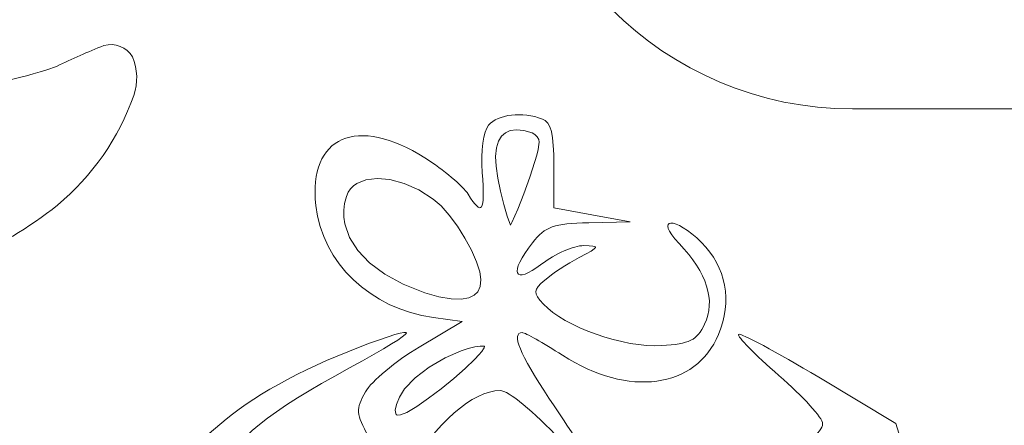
# Model space of a CAD drawing. Header units: millimetres. Extents: x -3260 to 608, y -1134 to 899.
# Tile 68 of 256: x -29.34 to -12, y -317.41 to -310.27. Entities that reach past the tile are written whole.
import ezdxf

# ---------------------------------------------------------------- set-up
doc = ezdxf.new("R2010")
doc.units = ezdxf.units.MM
doc.header["$MEASUREMENT"] = 0
doc.layers.add('Layer 1', color=7, linetype='Continuous')

msp = doc.modelspace()

# ---------------------------------------------------------------- linework, layer by layer
at = {"layer": 'Layer 1', "color": 1, "lineweight": 0}
msp.add_open_spline([(-36.6779, -357.3476), (-36.6779, -357.3476), (-26.6779, -357.3476), (-26.6779, -357.3476), (-26.6779, -357.3476), (-26.6779, -357.3476), (-26.6779, -361.3476), (-26.6779, -361.3476), (-26.6779, -361.3476), (-26.6779, -361.3476), (-16.6779, -361.3476), (-16.6779, -361.3476), (-16.6779, -361.3476), (-16.6779, -361.3476), (-16.6779, -357.3476), (-16.6779, -357.3476), (-16.6779, -357.3476), (-16.6779, -357.3476), (-6.6779, -357.3476), (-6.6779, -357.3476), (-6.6779, -357.3476), (-6.6779, -357.3476), (-6.6779, -361.3476), (-6.6779, -361.3476), (-6.6779, -361.3476), (-6.6779, -361.3476), (3.3221, -361.3476), (3.3221, -361.3476), (3.3221, -361.3476), (3.3221, -361.3476), (3.3221, -357.3476), (3.3221, -357.3476), (3.3221, -357.3476), (3.3221, -357.3476), (13.3221, -357.3476), (13.3221, -357.3476), (13.3221, -357.3476), (13.3221, -357.3476), (13.3221, -361.3476), (13.3221, -361.3476), (13.3221, -361.3476), (13.3221, -361.3476), (23.3221, -361.3476), (23.3221, -361.3476), (23.3221, -361.3476), (23.3221, -361.3476), (23.3221, -351.3476), (23.3221, -351.3476), (23.3221, -351.3476), (23.3221, -351.3476), (19.3221, -351.3476), (19.3221, -351.3476), (19.3221, -351.3476), (19.3221, -351.3476), (19.3221, -341.3476), (19.3221, -341.3476), (19.3221, -341.3476), (19.3221, -341.3476), (23.3221, -341.3476), (23.3221, -341.3476), (23.3221, -341.3476), (23.3221, -341.3476), (23.3221, -331.3476), (23.3221, -331.3476), (23.3221, -331.3476), (23.3221, -331.3476), (19.3221, -331.3476), (19.3221, -331.3476), (19.3221, -331.3476), (19.3221, -331.3476), (19.3221, -321.3476), (19.3221, -321.3476), (19.3221, -321.3476), (19.3221, -321.3476), (23.3221, -321.3476), (23.3221, -321.3476), (23.3221, -321.3476), (23.3221, -321.3476), (23.3221, -311.3476), (23.3221, -311.3476), (23.3221, -311.3476), (23.3221, -311.3476), (19.3221, -311.3476), (19.3221, -311.3476), (19.3221, -311.3476), (19.3221, -311.3476), (19.3221, -301.3476), (19.3221, -301.3476), (19.3221, -301.3476), (19.3221, -301.3476), (23.3221, -301.3476), (23.3221, -301.3476), (23.3221, -301.3476), (23.3221, -301.3476), (23.3221, -291.3476), (23.3221, -291.3476), (23.3221, -291.3476), (23.3221, -291.3476), (3.3221, -291.3476), (3.3221, -291.3476), (3.3221, -291.3476), (0.0084, -291.3476), (-2.6779, -294.0339), (-2.6779, -297.3476), (-2.6779, -297.3476), (-2.6779, -297.3476), (-2.6779, -305.8436), (-2.6779, -305.8436), (-2.6779, -305.8436), (-2.6779, -309.1573), (-5.3641, -311.8436), (-8.6779, -311.8436), (-8.6779, -311.8436), (-8.6779, -311.8436), (-14.6779, -311.8436), (-14.6779, -311.8436), (-14.6779, -311.8436), (-17.9916, -311.8436), (-20.6779, -309.1573), (-20.6779, -305.8436), (-20.6779, -305.8436), (-20.6779, -305.8436), (-20.6779, -297.3476), (-20.6779, -297.3476), (-20.6779, -297.3476), (-20.6779, -294.0339), (-23.3641, -291.3476), (-26.6779, -291.3476), (-26.6779, -291.3476), (-26.6779, -291.3476), (-46.6779, -291.3476), (-46.6779, -291.3476), (-46.6779, -291.3476), (-46.6779, -291.3476), (-46.6779, -301.3476), (-46.6779, -301.3476), (-46.6779, -301.3476), (-46.6779, -301.3476), (-42.6779, -301.3476), (-42.6779, -301.3476), (-42.6779, -301.3476), (-42.6779, -301.3476), (-42.6779, -311.3476), (-42.6779, -311.3476), (-42.6779, -311.3476), (-42.6779, -311.3476), (-46.6779, -311.3476), (-46.6779, -311.3476), (-46.6779, -311.3476), (-46.6779, -311.3476), (-46.6779, -321.3476), (-46.6779, -321.3476), (-46.6779, -321.3476), (-46.6779, -321.3476), (-42.6779, -321.3476), (-42.6779, -321.3476), (-42.6779, -321.3476), (-42.6779, -321.3476), (-42.6779, -331.3476), (-42.6779, -331.3476), (-42.6779, -331.3476), (-42.6779, -331.3476), (-46.6779, -331.3476), (-46.6779, -331.3476), (-46.6779, -331.3476), (-46.6779, -331.3476), (-46.6779, -341.3476), (-46.6779, -341.3476), (-46.6779, -341.3476), (-46.6779, -341.3476), (-42.6779, -341.3476), (-42.6779, -341.3476), (-42.6779, -341.3476), (-42.6779, -341.3476), (-42.6779, -351.3476), (-42.6779, -351.3476), (-42.6779, -351.3476), (-42.6779, -351.3476), (-46.6779, -351.3476), (-46.6779, -351.3476), (-46.6779, -351.3476), (-46.6779, -351.3476), (-46.6779, -361.3476), (-46.6779, -361.3476), (-46.6779, -361.3476), (-46.6779, -361.3476), (-36.6779, -361.3476), (-36.6779, -361.3476), (-36.6779, -361.3476), (-36.6779, -361.3476), (-36.6779, -357.3476), (-36.6779, -357.3476)], degree=3, knots=[0, 0, 0, 0, 0.0204082, 0.0204082, 0.0204082, 0.0204082, 0.0408163, 0.0408163, 0.0408163, 0.0408163, 0.0612245, 0.0612245, 0.0612245, 0.0612245, 0.0816327, 0.0816327, 0.0816327, 0.0816327, 0.1020408, 0.1020408, 0.1020408, 0.1020408, 0.122449, 0.122449, 0.122449, 0.122449, 0.1428571, 0.1428571, 0.1428571, 0.1428571, 0.1632653, 0.1632653, 0.1632653, 0.1632653, 0.1836735, 0.1836735, 0.1836735, 0.1836735, 0.2040816, 0.2040816, 0.2040816, 0.2040816, 0.2244898, 0.2244898, 0.2244898, 0.2244898, 0.244898, 0.244898, 0.244898, 0.244898, 0.2653061, 0.2653061, 0.2653061, 0.2653061, 0.2857143, 0.2857143, 0.2857143, 0.2857143, 0.3061224, 0.3061224, 0.3061224, 0.3061224, 0.3265306, 0.3265306, 0.3265306, 0.3265306, 0.3469388, 0.3469388, 0.3469388, 0.3469388, 0.3673469, 0.3673469, 0.3673469, 0.3673469, 0.3877551, 0.3877551, 0.3877551, 0.3877551, 0.4081633, 0.4081633, 0.4081633, 0.4081633, 0.4285714, 0.4285714, 0.4285714, 0.4285714, 0.4489796, 0.4489796, 0.4489796, 0.4489796, 0.4693878, 0.4693878, 0.4693878, 0.4693878, 0.4897959, 0.4897959, 0.4897959, 0.4897959, 0.5102041, 0.5102041, 0.5102041, 0.5102041, 0.5306122, 0.5306122, 0.5306122, 0.5306122, 0.5510204, 0.5510204, 0.5510204, 0.5510204, 0.5714286, 0.5714286, 0.5714286, 0.5714286, 0.5918367, 0.5918367, 0.5918367, 0.5918367, 0.6122449, 0.6122449, 0.6122449, 0.6122449, 0.6326531, 0.6326531, 0.6326531, 0.6326531, 0.6530612, 0.6530612, 0.6530612, 0.6530612, 0.6734694, 0.6734694, 0.6734694, 0.6734694, 0.6938776, 0.6938776, 0.6938776, 0.6938776, 0.7142857, 0.7142857, 0.7142857, 0.7142857, 0.7346939, 0.7346939, 0.7346939, 0.7346939, 0.755102, 0.755102, 0.755102, 0.755102, 0.7755102, 0.7755102, 0.7755102, 0.7755102, 0.7959184, 0.7959184, 0.7959184, 0.7959184, 0.8163265, 0.8163265, 0.8163265, 0.8163265, 0.8367347, 0.8367347, 0.8367347, 0.8367347, 0.8571429, 0.8571429, 0.8571429, 0.8571429, 0.877551, 0.877551, 0.877551, 0.877551, 0.8979592, 0.8979592, 0.8979592, 0.8979592, 0.9183673, 0.9183673, 0.9183673, 0.9183673, 0.9387755, 0.9387755, 0.9387755, 0.9387755, 0.9591837, 0.9591837, 0.9591837, 0.9591837, 1, 1, 1, 1], dxfattribs=at)
at = {"layer": 'Layer 1', "color": 94, "lineweight": 0}
msp.add_open_spline([(-33.7927, -333.5492), (-32.2954, -333.5242), (-30.8318, -333.0989), (-29.5544, -332.3175), (-29.5544, -332.3175), (-27.424, -330.9902), (-26.1062, -328.677), (-26.051, -326.1676), (-26.051, -326.1676), (-25.9289, -324.4593), (-26.4324, -322.7647), (-27.4675, -321.4002), (-27.4675, -321.4002), (-29.0086, -319.3742), (-31.481, -318.2776), (-34.0173, -318.4952), (-34.0173, -318.4952), (-35.0848, -318.5653), (-36.1237, -318.8687), (-37.0612, -319.3841), (-37.0612, -319.3841), (-37.0612, -319.3841), (-37.4435, -319.648), (-37.4435, -319.648), (-37.4435, -319.648), (-37.4435, -319.648), (-36.9889, -314.3985), (-36.9889, -314.3985), (-36.9889, -314.3985), (-36.9889, -314.3985), (-36.4528, -314.5277), (-36.4528, -314.5277), (-36.4528, -314.5277), (-35.0542, -314.8719), (-33.6114, -315.0024), (-32.1738, -314.9146), (-32.1738, -314.9146), (-30.8936, -314.8302), (-29.6715, -314.3487), (-28.6779, -313.5372), (-28.6779, -313.5372), (-28.062, -313.0274), (-27.597, -312.3592), (-27.3327, -311.6046), (-27.3327, -311.6046), (-27.2565, -311.3843), (-27.264, -311.1434), (-27.3539, -310.9283), (-27.3539, -310.9283), (-27.4583, -310.756), (-27.6641, -310.6736), (-27.8586, -310.7264), (-27.8586, -310.7264), (-28.1401, -310.8401), (-28.418, -310.9626), (-28.6918, -311.0938), (-28.6918, -311.0938), (-28.6918, -311.0938), (-28.8632, -311.1549), (-28.8632, -311.1549), (-28.8632, -311.1549), (-30.1347, -311.5457), (-31.4703, -311.6849), (-32.7951, -311.5648), (-32.7951, -311.5648), (-34.7168, -311.4108), (-36.6253, -311.1214), (-38.5063, -310.6988), (-38.5063, -310.6988), (-38.5063, -310.6988), (-38.5273, -312.0975), (-38.5273, -312.0975), (-38.5273, -312.0975), (-38.559, -313.4665), (-38.6286, -314.8346), (-38.736, -316.1998), (-38.736, -316.1998), (-38.736, -316.1998), (-39.0895, -320.6756), (-39.0895, -320.6756), (-39.0895, -320.6756), (-39.1953, -320.8293), (-39.3163, -320.9719), (-39.4509, -321.1012), (-39.4509, -321.1012), (-39.4509, -321.1012), (-39.5939, -321.2887), (-39.5939, -321.2887), (-39.5939, -321.2887), (-39.9492, -321.7519), (-40.0706, -322.3533), (-39.923, -322.9181), (-39.923, -322.9181), (-39.7859, -323.3793), (-39.3254, -323.6659), (-38.851, -323.5853), (-38.851, -323.5853), (-38.3605, -323.5255), (-37.9526, -323.1785), (-37.8149, -322.704), (-37.8149, -322.704), (-37.6937, -322.3607), (-37.6174, -322.0033), (-37.5878, -321.6405), (-37.5878, -321.6405), (-37.5878, -321.6405), (-37.1989, -321.3751), (-37.1989, -321.3751), (-37.1989, -321.3751), (-36.3068, -320.7844), (-35.2663, -320.4562), (-34.1967, -320.4281), (-34.1967, -320.4281), (-33.0191, -320.3933), (-31.8825, -320.8645), (-31.0749, -321.7223), (-31.0749, -321.7223), (-30.521, -322.3541), (-30.1566, -323.1295), (-30.0236, -323.9591), (-30.0236, -323.9591), (-29.7334, -325.6021), (-29.7995, -327.2877), (-30.2175, -328.9029), (-30.2175, -328.9029), (-30.472, -329.9066), (-31.1239, -330.7638), (-32.0231, -331.2772), (-32.0231, -331.2772), (-32.751, -331.6484), (-33.5599, -331.8316), (-34.3766, -331.8102), (-34.3766, -331.8102), (-35.0592, -331.824), (-35.738, -331.7057), (-36.3757, -331.462), (-36.3757, -331.462), (-36.8641, -331.289), (-37.2988, -330.9914), (-37.6369, -330.5987), (-37.6369, -330.5987), (-37.8656, -330.3472), (-38.0064, -330.0281), (-38.038, -329.6895), (-38.038, -329.6895), (-37.9944, -329.5903), (-37.9109, -329.5147), (-37.8078, -329.4813), (-37.8078, -329.4813), (-37.6842, -329.4245), (-37.5583, -329.3726), (-37.4306, -329.3258), (-37.4306, -329.3258), (-37.4306, -329.3258), (-37.2482, -329.2435), (-37.2482, -329.2435), (-37.2482, -329.2435), (-36.6492, -329.0046), (-36.2407, -328.4411), (-36.1999, -327.7975), (-36.1999, -327.7975), (-36.1007, -327.1518), (-36.2622, -326.493), (-36.6489, -325.9664), (-36.6489, -325.9664), (-37.3185, -325.1106), (-38.5222, -324.8926), (-39.4494, -325.4593), (-39.4494, -325.4593), (-40.0092, -325.8623), (-40.3832, -326.4739), (-40.4868, -327.1559), (-40.4868, -327.1559), (-40.7932, -328.7366), (-40.322, -330.3686), (-39.2202, -331.5428), (-39.2202, -331.5428), (-38.2641, -332.5842), (-36.9758, -333.261), (-35.5759, -333.4574), (-35.5759, -333.4574), (-34.9857, -333.5445), (-34.3886, -333.5752), (-33.7927, -333.5492)], degree=3, knots=[0, 0, 0, 0, 0.0212766, 0.0212766, 0.0212766, 0.0212766, 0.0425532, 0.0425532, 0.0425532, 0.0425532, 0.0638298, 0.0638298, 0.0638298, 0.0638298, 0.0851064, 0.0851064, 0.0851064, 0.0851064, 0.106383, 0.106383, 0.106383, 0.106383, 0.1276596, 0.1276596, 0.1276596, 0.1276596, 0.1489362, 0.1489362, 0.1489362, 0.1489362, 0.1702128, 0.1702128, 0.1702128, 0.1702128, 0.1914894, 0.1914894, 0.1914894, 0.1914894, 0.212766, 0.212766, 0.212766, 0.212766, 0.2340426, 0.2340426, 0.2340426, 0.2340426, 0.2553191, 0.2553191, 0.2553191, 0.2553191, 0.2765957, 0.2765957, 0.2765957, 0.2765957, 0.2978723, 0.2978723, 0.2978723, 0.2978723, 0.3191489, 0.3191489, 0.3191489, 0.3191489, 0.3404255, 0.3404255, 0.3404255, 0.3404255, 0.3617021, 0.3617021, 0.3617021, 0.3617021, 0.3829787, 0.3829787, 0.3829787, 0.3829787, 0.4042553, 0.4042553, 0.4042553, 0.4042553, 0.4255319, 0.4255319, 0.4255319, 0.4255319, 0.4468085, 0.4468085, 0.4468085, 0.4468085, 0.4680851, 0.4680851, 0.4680851, 0.4680851, 0.4893617, 0.4893617, 0.4893617, 0.4893617, 0.5106383, 0.5106383, 0.5106383, 0.5106383, 0.5319149, 0.5319149, 0.5319149, 0.5319149, 0.5531915, 0.5531915, 0.5531915, 0.5531915, 0.5744681, 0.5744681, 0.5744681, 0.5744681, 0.5957447, 0.5957447, 0.5957447, 0.5957447, 0.6170213, 0.6170213, 0.6170213, 0.6170213, 0.6382979, 0.6382979, 0.6382979, 0.6382979, 0.6595745, 0.6595745, 0.6595745, 0.6595745, 0.6808511, 0.6808511, 0.6808511, 0.6808511, 0.7021277, 0.7021277, 0.7021277, 0.7021277, 0.7234043, 0.7234043, 0.7234043, 0.7234043, 0.7446809, 0.7446809, 0.7446809, 0.7446809, 0.7659574, 0.7659574, 0.7659574, 0.7659574, 0.787234, 0.787234, 0.787234, 0.787234, 0.8085106, 0.8085106, 0.8085106, 0.8085106, 0.8297872, 0.8297872, 0.8297872, 0.8297872, 0.8510638, 0.8510638, 0.8510638, 0.8510638, 0.8723404, 0.8723404, 0.8723404, 0.8723404, 0.893617, 0.893617, 0.893617, 0.893617, 0.9148936, 0.9148936, 0.9148936, 0.9148936, 0.9361702, 0.9361702, 0.9361702, 0.9361702, 0.9574468, 0.9574468, 0.9574468, 0.9574468, 1, 1, 1, 1], dxfattribs=at)
at = {"layer": 'Layer 1', "lineweight": 0}
for points, knots in [([(-21.0843, -312.1316), (-21.1771, -312.2435), (-21.2224, -312.5807), (-21.1959, -312.9632), (-21.1959, -312.9632), (-21.1472, -313.6664), (-21.1968, -313.7423), (-21.4451, -313.3448), (-21.4451, -313.3448), (-21.5349, -313.2008), (-21.8767, -312.913), (-22.2045, -312.7051), (-22.2045, -312.7051), (-23.3983, -311.948), (-24.2631, -312.3256), (-24.1257, -313.5441), (-24.1257, -313.5441), (-24.0116, -314.5569), (-23.17, -315.3586), (-22.0542, -315.5174), (-22.0542, -315.5174), (-22.0542, -315.5174), (-21.55, -315.5892), (-21.55, -315.5892), (-21.55, -315.5892), (-21.55, -315.5892), (-22.3068, -316.0369), (-22.3068, -316.0369), (-22.3068, -316.0369), (-22.723, -316.2832), (-23.1488, -316.6379), (-23.253, -316.8251), (-23.253, -316.8251), (-23.4245, -317.1331), (-23.4194, -317.2084), (-23.1999, -317.616), (-23.1999, -317.616), (-22.9113, -318.152), (-23.0325, -318.5573), (-23.5671, -318.8433), (-23.5671, -318.8433), (-23.8766, -319.009), (-23.9711, -318.993), (-24.6775, -318.6554), (-24.6775, -318.6554), (-25.1021, -318.4525), (-25.5117, -318.2115), (-25.5877, -318.1199), (-25.5877, -318.1199), (-25.7893, -317.877), (-25.0712, -317.2478), (-23.7945, -316.5486), (-23.7945, -316.5486), (-22.3168, -315.7394), (-22.1691, -315.6005), (-23.1795, -315.9704), (-23.1795, -315.9704), (-24.2274, -316.354), (-25.1422, -316.8386), (-25.7044, -317.308), (-25.7044, -317.308), (-25.7044, -317.308), (-26.1161, -317.6517), (-26.1161, -317.6517), (-26.1161, -317.6517), (-26.1161, -317.6517), (-25.9481, -319.1149), (-25.9481, -319.1149), (-25.9481, -319.1149), (-25.7183, -321.1165), (-25.6924, -321.1915), (-25.1726, -321.3615), (-25.1726, -321.3615), (-24.9179, -321.4448), (-24.6396, -321.6639), (-24.5107, -321.8826), (-24.5107, -321.8826), (-24.0915, -322.5937), (-23.4646, -325.3383), (-22.9266, -328.817), (-22.9266, -328.817), (-22.8384, -329.3874), (-21.5151, -330.7481), (-21.0486, -330.7481), (-21.0486, -330.7481), (-20.8516, -330.7481), (-20.7158, -330.6641), (-20.6864, -330.5242), (-20.6864, -330.5242), (-20.6017, -330.1203), (-20.7664, -323.7348), (-20.8641, -323.6371), (-20.8641, -323.6371), (-20.9165, -323.5847), (-20.9925, -323.5748), (-21.0329, -323.6153), (-21.0329, -323.6153), (-21.2018, -323.7841), (-21.2378, -326.2149), (-21.0983, -328.033), (-21.0983, -328.033), (-21.0159, -329.1078), (-20.9832, -330.0434), (-21.0257, -330.1121), (-21.0257, -330.1121), (-21.1569, -330.3245), (-21.5262, -330.0363), (-22.1047, -329.2701), (-22.1047, -329.2701), (-22.1047, -329.2701), (-22.6505, -328.5472), (-22.6505, -328.5472), (-22.6505, -328.5472), (-22.6505, -328.5472), (-23.1366, -325.5221), (-23.1366, -325.5221), (-23.1366, -325.5221), (-23.4039, -323.8583), (-23.6064, -322.4804), (-23.5866, -322.4602), (-23.5866, -322.4602), (-23.5669, -322.4399), (-23.2549, -322.6072), (-22.8933, -322.8319), (-22.8933, -322.8319), (-21.6161, -323.6259), (-22.0174, -322.8377), (-23.496, -321.6482), (-23.496, -321.6482), (-24.0285, -321.2199), (-24.5913, -320.8115), (-24.7468, -320.7406), (-24.7468, -320.7406), (-24.9543, -320.646), (-25.0836, -320.3963), (-25.2331, -319.8012), (-25.2331, -319.8012), (-25.3451, -319.3553), (-25.4367, -318.9592), (-25.4367, -318.9209), (-25.4367, -318.9209), (-25.4367, -318.7132), (-25.0139, -318.9645), (-23.5763, -320.0269), (-23.5763, -320.0269), (-22.1548, -321.0773), (-21.9775, -321.2511), (-21.9124, -321.6579), (-21.9124, -321.6579), (-21.8723, -321.9084), (-21.7952, -322.3148), (-21.7409, -322.561), (-21.7409, -322.561), (-21.6481, -322.9824), (-21.6364, -322.9598), (-21.543, -322.1772), (-21.543, -322.1772), (-21.4884, -321.7199), (-21.3662, -321.2578), (-21.2715, -321.1504), (-21.2715, -321.1504), (-20.9907, -320.8319), (-19.0872, -319.9573), (-18.8624, -320.0436), (-18.8624, -320.0436), (-18.6302, -320.1326), (-18.5778, -320.8952), (-18.7782, -321.2695), (-18.7782, -321.2695), (-18.8449, -321.3942), (-19.2819, -321.7198), (-19.7493, -321.9932), (-19.7493, -321.9932), (-20.6904, -322.5436), (-21.6286, -323.3149), (-21.3669, -323.3232), (-21.3669, -323.3232), (-21.2744, -323.3262), (-20.7275, -323.0417), (-20.1516, -322.6912), (-20.1516, -322.6912), (-19.5757, -322.3407), (-18.9606, -322.0385), (-18.7847, -322.0196), (-18.7847, -322.0196), (-18.7847, -322.0196), (-18.4649, -321.9854), (-18.4649, -321.9854), (-18.4649, -321.9854), (-18.4649, -321.9854), (-18.4302, -324.3753), (-18.4302, -324.3753), (-18.4302, -324.3753), (-18.4302, -324.3753), (-18.3954, -326.7652), (-18.3954, -326.7652), (-18.3954, -326.7652), (-18.3954, -326.7652), (-18.8139, -327.0793), (-18.8139, -327.0793), (-18.8139, -327.0793), (-19.0441, -327.2521), (-19.5491, -327.5528), (-19.936, -327.7475), (-19.936, -327.7475), (-20.323, -327.9422), (-20.5658, -328.1268), (-20.4755, -328.1577), (-20.4755, -328.1577), (-20.3852, -328.1885), (-19.9146, -327.9781), (-19.4297, -327.69), (-19.4297, -327.69), (-18.9449, -327.4019), (-18.515, -327.1662), (-18.4746, -327.1662), (-18.4746, -327.1662), (-18.3802, -327.1662), (-18.3816, -328.5559), (-18.4763, -328.8932), (-18.4763, -328.8932), (-18.5157, -329.0339), (-19.0187, -329.4895), (-19.5938, -329.9057), (-19.5938, -329.9057), (-20.2161, -330.3559), (-20.5684, -330.6862), (-20.4637, -330.7212), (-20.4637, -330.7212), (-20.3669, -330.7536), (-18.8314, -330.0441), (-17.0513, -329.1445), (-17.0513, -329.1445), (-14.6596, -327.9359), (-13.7961, -327.4392), (-13.7431, -327.2417), (-13.7431, -327.2417), (-13.5983, -326.7025), (-13.6694, -325.1267), (-13.9418, -322.8366), (-13.9418, -322.8366), (-13.9418, -322.8366), (-14.2209, -320.4898), (-14.2209, -320.4898), (-14.2209, -320.4898), (-14.2209, -320.4898), (-13.8165, -320.1118), (-13.8165, -320.1118), (-13.8165, -320.1118), (-13.3346, -319.6614), (-13.3089, -319.3388), (-13.6638, -318.1931), (-13.6638, -318.1931), (-13.6638, -318.1931), (-13.9156, -317.3801), (-13.9156, -317.3801), (-13.9156, -317.3801), (-13.9156, -317.3801), (-15.2718, -316.5683), (-15.2718, -316.5683), (-15.2718, -316.5683), (-16.0178, -316.1218), (-16.6533, -315.7817), (-16.6842, -315.8126), (-16.6842, -315.8126), (-16.715, -315.8434), (-16.3944, -316.1695), (-15.9716, -316.5372), (-15.9716, -316.5372), (-15.5488, -316.905), (-15.2029, -317.287), (-15.2029, -317.3863), (-15.2029, -317.3863), (-15.2029, -317.6796), (-16.3409, -318.2461), (-19.0595, -319.3064), (-19.0595, -319.3064), (-19.0595, -319.3064), (-21.616, -320.3034), (-21.616, -320.3034), (-21.616, -320.3034), (-21.616, -320.3034), (-22.3154, -319.9604), (-22.3154, -319.9604), (-22.3154, -319.9604), (-22.7001, -319.7717), (-23.0477, -319.5315), (-23.088, -319.4266), (-23.088, -319.4266), (-23.1288, -319.3203), (-22.8987, -318.8149), (-22.5678, -318.2839), (-22.5678, -318.2839), (-21.9849, -317.3487), (-21.3702, -316.8084), (-20.8804, -316.8007), (-20.8804, -316.8007), (-20.7454, -316.7986), (-20.2816, -317.1778), (-19.8244, -317.6642), (-19.8244, -317.6642), (-18.996, -318.5455), (-19.0304, -318.4178), (-20.0214, -316.9338), (-20.0214, -316.9338), (-20.5385, -316.1593), (-20.6926, -315.7811), (-20.4909, -315.7811), (-20.4909, -315.7811), (-20.4443, -315.7811), (-20.1257, -315.9611), (-19.7829, -316.1811), (-19.7829, -316.1811), (-18.6185, -316.9282), (-17.4364, -316.771), (-17.0373, -315.8159), (-17.0373, -315.8159), (-16.7915, -315.2274), (-16.9011, -314.6295), (-17.3342, -314.1964), (-17.3342, -314.1964), (-17.8035, -313.7271), (-18.178, -313.7438), (-17.7295, -314.214), (-17.7295, -314.214), (-17.2362, -314.731), (-17.0828, -315.2169), (-17.2813, -315.633), (-17.2813, -315.633), (-17.4178, -315.9189), (-17.5389, -315.9791), (-18.0429, -316.0117), (-18.0429, -316.0117), (-18.6921, -316.0536), (-19.7592, -315.6768), (-20.1198, -315.2783), (-20.1198, -315.2783), (-20.3044, -315.0744), (-20.3024, -315.0381), (-20.097, -314.8584), (-20.097, -314.8584), (-19.9733, -314.7503), (-19.6994, -314.5706), (-19.4883, -314.459), (-19.4883, -314.459), (-19.121, -314.265), (-19.1177, -314.256), (-19.4123, -314.2511), (-19.4123, -314.2511), (-19.5815, -314.2483), (-19.9125, -314.3929), (-20.1478, -314.5723), (-20.1478, -314.5723), (-20.6454, -314.9518), (-20.7371, -314.7416), (-20.3105, -314.1993), (-20.3105, -314.1993), (-20.0832, -313.9103), (-19.9418, -313.8601), (-19.3191, -313.8471), (-19.3191, -313.8471), (-19.3191, -313.8471), (-18.5929, -313.8319), (-18.5929, -313.8319), (-18.5929, -313.8319), (-18.5929, -313.8319), (-19.2645, -313.7094), (-19.2645, -313.7094), (-19.2645, -313.7094), (-19.2645, -313.7094), (-19.936, -313.5869), (-19.936, -313.5869), (-19.936, -313.5869), (-19.936, -313.5869), (-19.936, -312.8428), (-19.936, -312.8428), (-19.936, -312.8428), (-19.936, -312.2823), (-19.986, -312.0795), (-20.1384, -312.0211), (-20.1384, -312.0211), (-20.4901, -311.8861), (-20.9225, -311.9366), (-21.0843, -312.1316)], [0, 0, 0, 0, 0.0103093, 0.0103093, 0.0103093, 0.0103093, 0.0206186, 0.0206186, 0.0206186, 0.0206186, 0.0309278, 0.0309278, 0.0309278, 0.0309278, 0.0412371, 0.0412371, 0.0412371, 0.0412371, 0.0515464, 0.0515464, 0.0515464, 0.0515464, 0.0618557, 0.0618557, 0.0618557, 0.0618557, 0.0721649, 0.0721649, 0.0721649, 0.0721649, 0.0824742, 0.0824742, 0.0824742, 0.0824742, 0.0927835, 0.0927835, 0.0927835, 0.0927835, 0.1030928, 0.1030928, 0.1030928, 0.1030928, 0.1134021, 0.1134021, 0.1134021, 0.1134021, 0.1237113, 0.1237113, 0.1237113, 0.1237113, 0.1340206, 0.1340206, 0.1340206, 0.1340206, 0.1443299, 0.1443299, 0.1443299, 0.1443299, 0.1546392, 0.1546392, 0.1546392, 0.1546392, 0.1649485, 0.1649485, 0.1649485, 0.1649485, 0.1752577, 0.1752577, 0.1752577, 0.1752577, 0.185567, 0.185567, 0.185567, 0.185567, 0.1958763, 0.1958763, 0.1958763, 0.1958763, 0.2061856, 0.2061856, 0.2061856, 0.2061856, 0.2164948, 0.2164948, 0.2164948, 0.2164948, 0.2268041, 0.2268041, 0.2268041, 0.2268041, 0.2371134, 0.2371134, 0.2371134, 0.2371134, 0.2474227, 0.2474227, 0.2474227, 0.2474227, 0.257732, 0.257732, 0.257732, 0.257732, 0.2680412, 0.2680412, 0.2680412, 0.2680412, 0.2783505, 0.2783505, 0.2783505, 0.2783505, 0.2886598, 0.2886598, 0.2886598, 0.2886598, 0.2989691, 0.2989691, 0.2989691, 0.2989691, 0.3092784, 0.3092784, 0.3092784, 0.3092784, 0.3195876, 0.3195876, 0.3195876, 0.3195876, 0.3298969, 0.3298969, 0.3298969, 0.3298969, 0.3402062, 0.3402062, 0.3402062, 0.3402062, 0.3505155, 0.3505155, 0.3505155, 0.3505155, 0.3608247, 0.3608247, 0.3608247, 0.3608247, 0.371134, 0.371134, 0.371134, 0.371134, 0.3814433, 0.3814433, 0.3814433, 0.3814433, 0.3917526, 0.3917526, 0.3917526, 0.3917526, 0.4020619, 0.4020619, 0.4020619, 0.4020619, 0.4123711, 0.4123711, 0.4123711, 0.4123711, 0.4226804, 0.4226804, 0.4226804, 0.4226804, 0.4329897, 0.4329897, 0.4329897, 0.4329897, 0.443299, 0.443299, 0.443299, 0.443299, 0.4536082, 0.4536082, 0.4536082, 0.4536082, 0.4639175, 0.4639175, 0.4639175, 0.4639175, 0.4742268, 0.4742268, 0.4742268, 0.4742268, 0.4845361, 0.4845361, 0.4845361, 0.4845361, 0.4948454, 0.4948454, 0.4948454, 0.4948454, 0.5051546, 0.5051546, 0.5051546, 0.5051546, 0.5154639, 0.5154639, 0.5154639, 0.5154639, 0.5257732, 0.5257732, 0.5257732, 0.5257732, 0.5360825, 0.5360825, 0.5360825, 0.5360825, 0.5463918, 0.5463918, 0.5463918, 0.5463918, 0.556701, 0.556701, 0.556701, 0.556701, 0.5670103, 0.5670103, 0.5670103, 0.5670103, 0.5773196, 0.5773196, 0.5773196, 0.5773196, 0.5876289, 0.5876289, 0.5876289, 0.5876289, 0.5979381, 0.5979381, 0.5979381, 0.5979381, 0.6082474, 0.6082474, 0.6082474, 0.6082474, 0.6185567, 0.6185567, 0.6185567, 0.6185567, 0.628866, 0.628866, 0.628866, 0.628866, 0.6391753, 0.6391753, 0.6391753, 0.6391753, 0.6494845, 0.6494845, 0.6494845, 0.6494845, 0.6597938, 0.6597938, 0.6597938, 0.6597938, 0.6701031, 0.6701031, 0.6701031, 0.6701031, 0.6804124, 0.6804124, 0.6804124, 0.6804124, 0.6907216, 0.6907216, 0.6907216, 0.6907216, 0.7010309, 0.7010309, 0.7010309, 0.7010309, 0.7113402, 0.7113402, 0.7113402, 0.7113402, 0.7216495, 0.7216495, 0.7216495, 0.7216495, 0.7319588, 0.7319588, 0.7319588, 0.7319588, 0.742268, 0.742268, 0.742268, 0.742268, 0.7525773, 0.7525773, 0.7525773, 0.7525773, 0.7628866, 0.7628866, 0.7628866, 0.7628866, 0.7731959, 0.7731959, 0.7731959, 0.7731959, 0.7835052, 0.7835052, 0.7835052, 0.7835052, 0.7938144, 0.7938144, 0.7938144, 0.7938144, 0.8041237, 0.8041237, 0.8041237, 0.8041237, 0.814433, 0.814433, 0.814433, 0.814433, 0.8247423, 0.8247423, 0.8247423, 0.8247423, 0.8350515, 0.8350515, 0.8350515, 0.8350515, 0.8453608, 0.8453608, 0.8453608, 0.8453608, 0.8556701, 0.8556701, 0.8556701, 0.8556701, 0.8659794, 0.8659794, 0.8659794, 0.8659794, 0.8762887, 0.8762887, 0.8762887, 0.8762887, 0.8865979, 0.8865979, 0.8865979, 0.8865979, 0.8969072, 0.8969072, 0.8969072, 0.8969072, 0.9072165, 0.9072165, 0.9072165, 0.9072165, 0.9175258, 0.9175258, 0.9175258, 0.9175258, 0.9278351, 0.9278351, 0.9278351, 0.9278351, 0.9381443, 0.9381443, 0.9381443, 0.9381443, 0.9484536, 0.9484536, 0.9484536, 0.9484536, 0.9587629, 0.9587629, 0.9587629, 0.9587629, 0.9690722, 0.9690722, 0.9690722, 0.9690722, 0.9793814, 0.9793814, 0.9793814, 0.9793814, 1, 1, 1, 1]), ([(-20.7575, -313.7318), (-20.7575, -313.7318), (-20.8165, -313.5279), (-20.8165, -313.5279), (-20.8165, -313.5279), (-20.8165, -313.5279), (-20.8742, -313.2917), (-20.8742, -313.2917), (-20.8742, -313.2917), (-20.8742, -313.2917), (-20.9196, -313.0627), (-20.9196, -313.0627), (-20.9196, -313.0627), (-20.9196, -313.0627), (-20.9501, -312.8508), (-20.9501, -312.8508), (-20.9501, -312.8508), (-20.9501, -312.8508), (-20.9609, -312.6797), (-20.9609, -312.6797), (-20.9609, -312.6797), (-20.9609, -312.6797), (-20.9473, -312.5302), (-20.9473, -312.5302), (-20.9473, -312.5302), (-20.9473, -312.5302), (-20.9109, -312.4122), (-20.9109, -312.4122), (-20.9109, -312.4122), (-20.9109, -312.4122), (-20.8578, -312.3257), (-20.8578, -312.3257), (-20.8578, -312.3257), (-20.8578, -312.3257), (-20.7894, -312.265), (-20.7894, -312.265), (-20.7894, -312.265), (-20.7894, -312.265), (-20.7036, -312.2263), (-20.7036, -312.2263), (-20.7036, -312.2263), (-20.7036, -312.2263), (-20.5959, -312.2105), (-20.5959, -312.2105), (-20.5959, -312.2105), (-20.5959, -312.2105), (-20.464, -312.2224), (-20.464, -312.2224), (-20.464, -312.2224), (-20.464, -312.2224), (-20.3186, -312.265), (-20.3186, -312.265), (-20.3186, -312.265), (-20.3186, -312.265), (-20.2683, -312.2941), (-20.2683, -312.2941), (-20.2683, -312.2941), (-20.2683, -312.2941), (-20.2282, -312.3359), (-20.2282, -312.3359), (-20.2282, -312.3359), (-20.2282, -312.3359), (-20.2022, -312.3834), (-20.2022, -312.3834), (-20.2022, -312.3834), (-20.2022, -312.3834), (-20.1934, -312.4283), (-20.1934, -312.4283), (-20.1934, -312.4283), (-20.1934, -312.4283), (-20.1974, -312.4715), (-20.1974, -312.4715), (-20.1974, -312.4715), (-20.1974, -312.4715), (-20.2132, -312.5551), (-20.2132, -312.5551), (-20.2132, -312.5551), (-20.2132, -312.5551), (-20.2383, -312.6568), (-20.2383, -312.6568), (-20.2383, -312.6568), (-20.2383, -312.6568), (-20.2711, -312.7715), (-20.2711, -312.7715), (-20.2711, -312.7715), (-20.2711, -312.7715), (-20.3601, -313.048), (-20.3601, -313.048), (-20.3601, -313.048), (-20.3601, -313.048), (-20.4643, -313.3358), (-20.4643, -313.3358), (-20.4643, -313.3358), (-20.4643, -313.3358), (-20.5714, -313.6058), (-20.5714, -313.6058), (-20.5714, -313.6058), (-20.5714, -313.6058), (-20.6762, -313.8411), (-20.6762, -313.8411), (-20.6762, -313.8411), (-20.6762, -313.8411), (-20.7013, -313.8906), (-20.7013, -313.8906), (-20.7013, -313.8906), (-20.7013, -313.8906), (-20.7575, -313.7318), (-20.7575, -313.7318)], [0, 0, 0, 0, 0.0357143, 0.0357143, 0.0357143, 0.0357143, 0.0714286, 0.0714286, 0.0714286, 0.0714286, 0.1071429, 0.1071429, 0.1071429, 0.1071429, 0.1428571, 0.1428571, 0.1428571, 0.1428571, 0.1785714, 0.1785714, 0.1785714, 0.1785714, 0.2142857, 0.2142857, 0.2142857, 0.2142857, 0.25, 0.25, 0.25, 0.25, 0.2857143, 0.2857143, 0.2857143, 0.2857143, 0.3214286, 0.3214286, 0.3214286, 0.3214286, 0.3571429, 0.3571429, 0.3571429, 0.3571429, 0.3928571, 0.3928571, 0.3928571, 0.3928571, 0.4285714, 0.4285714, 0.4285714, 0.4285714, 0.4642857, 0.4642857, 0.4642857, 0.4642857, 0.5, 0.5, 0.5, 0.5, 0.5357143, 0.5357143, 0.5357143, 0.5357143, 0.5714286, 0.5714286, 0.5714286, 0.5714286, 0.6071429, 0.6071429, 0.6071429, 0.6071429, 0.6428571, 0.6428571, 0.6428571, 0.6428571, 0.6785714, 0.6785714, 0.6785714, 0.6785714, 0.7142857, 0.7142857, 0.7142857, 0.7142857, 0.75, 0.75, 0.75, 0.75, 0.7857143, 0.7857143, 0.7857143, 0.7857143, 0.8214286, 0.8214286, 0.8214286, 0.8214286, 0.8571429, 0.8571429, 0.8571429, 0.8571429, 0.8928571, 0.8928571, 0.8928571, 0.8928571, 0.9285714, 0.9285714, 0.9285714, 0.9285714, 1, 1, 1, 1]), ([(-21.7441, -315.1876), (-21.7441, -315.1876), (-21.9619, -315.15), (-21.9619, -315.15), (-21.9619, -315.15), (-21.9619, -315.15), (-22.2082, -315.0803), (-22.2082, -315.0803), (-22.2082, -315.0803), (-22.2082, -315.0803), (-22.5912, -314.9289), (-22.5912, -314.9289), (-22.5912, -314.9289), (-22.5912, -314.9289), (-22.9141, -314.7521), (-22.9141, -314.7521), (-22.9141, -314.7521), (-22.9141, -314.7521), (-23.1821, -314.5515), (-23.1821, -314.5515), (-23.1821, -314.5515), (-23.1821, -314.5515), (-23.3883, -314.3349), (-23.3883, -314.3349), (-23.3883, -314.3349), (-23.3883, -314.3349), (-23.5315, -314.1078), (-23.5315, -314.1078), (-23.5315, -314.1078), (-23.5315, -314.1078), (-23.6149, -313.8671), (-23.6149, -313.8671), (-23.6149, -313.8671), (-23.6149, -313.8671), (-23.6315, -313.7522), (-23.6315, -313.7522), (-23.6315, -313.7522), (-23.6315, -313.7522), (-23.6335, -313.6279), (-23.6335, -313.6279), (-23.6335, -313.6279), (-23.6335, -313.6279), (-23.6194, -313.5078), (-23.6194, -313.5078), (-23.6194, -313.5078), (-23.6194, -313.5078), (-23.588, -313.3838), (-23.588, -313.3838), (-23.588, -313.3838), (-23.588, -313.3838), (-23.557, -313.3098), (-23.557, -313.3098), (-23.557, -313.3098), (-23.557, -313.3098), (-23.5163, -313.2482), (-23.5163, -313.2482), (-23.5163, -313.2482), (-23.5163, -313.2482), (-23.4654, -313.196), (-23.4654, -313.196), (-23.4654, -313.196), (-23.4654, -313.196), (-23.4064, -313.1539), (-23.4064, -313.1539), (-23.4064, -313.1539), (-23.4064, -313.1539), (-23.2454, -313.0895), (-23.2454, -313.0895), (-23.2454, -313.0895), (-23.2454, -313.0895), (-23.0494, -313.0661), (-23.0494, -313.0661), (-23.0494, -313.0661), (-23.0494, -313.0661), (-22.8209, -313.087), (-22.8209, -313.087), (-22.8209, -313.087), (-22.8209, -313.087), (-22.5729, -313.1542), (-22.5729, -313.1542), (-22.5729, -313.1542), (-22.5729, -313.1542), (-22.3155, -313.2689), (-22.3155, -313.2689), (-22.3155, -313.2689), (-22.3155, -313.2689), (-22.0613, -313.4301), (-22.0613, -313.4301), (-22.0613, -313.4301), (-22.0613, -313.4301), (-21.9224, -313.5525), (-21.9224, -313.5525), (-21.9224, -313.5525), (-21.9224, -313.5525), (-21.7777, -313.7151), (-21.7777, -313.7151), (-21.7777, -313.7151), (-21.7777, -313.7151), (-21.6345, -313.9078), (-21.6345, -313.9078), (-21.6345, -313.9078), (-21.6345, -313.9078), (-21.5009, -314.1177), (-21.5009, -314.1177), (-21.5009, -314.1177), (-21.5009, -314.1177), (-21.3851, -314.332), (-21.3851, -314.332), (-21.3851, -314.332), (-21.3851, -314.332), (-21.2953, -314.5343), (-21.2953, -314.5343), (-21.2953, -314.5343), (-21.2953, -314.5343), (-21.2383, -314.7131), (-21.2383, -314.7131), (-21.2383, -314.7131), (-21.2383, -314.7131), (-21.219, -314.8487), (-21.219, -314.8487), (-21.219, -314.8487), (-21.219, -314.8487), (-21.2334, -314.9729), (-21.2334, -314.9729), (-21.2334, -314.9729), (-21.2334, -314.9729), (-21.2733, -315.0613), (-21.2733, -315.0613), (-21.2733, -315.0613), (-21.2733, -315.0613), (-21.3363, -315.1241), (-21.3363, -315.1241), (-21.3363, -315.1241), (-21.3363, -315.1241), (-21.4309, -315.1687), (-21.4309, -315.1687), (-21.4309, -315.1687), (-21.4309, -315.1687), (-21.5682, -315.1924), (-21.5682, -315.1924), (-21.5682, -315.1924), (-21.5682, -315.1924), (-21.7441, -315.1876), (-21.7441, -315.1876)], [0, 0, 0, 0, 0.027027, 0.027027, 0.027027, 0.027027, 0.0540541, 0.0540541, 0.0540541, 0.0540541, 0.0810811, 0.0810811, 0.0810811, 0.0810811, 0.1081081, 0.1081081, 0.1081081, 0.1081081, 0.1351351, 0.1351351, 0.1351351, 0.1351351, 0.1621622, 0.1621622, 0.1621622, 0.1621622, 0.1891892, 0.1891892, 0.1891892, 0.1891892, 0.2162162, 0.2162162, 0.2162162, 0.2162162, 0.2432432, 0.2432432, 0.2432432, 0.2432432, 0.2702703, 0.2702703, 0.2702703, 0.2702703, 0.2972973, 0.2972973, 0.2972973, 0.2972973, 0.3243243, 0.3243243, 0.3243243, 0.3243243, 0.3513514, 0.3513514, 0.3513514, 0.3513514, 0.3783784, 0.3783784, 0.3783784, 0.3783784, 0.4054054, 0.4054054, 0.4054054, 0.4054054, 0.4324324, 0.4324324, 0.4324324, 0.4324324, 0.4594595, 0.4594595, 0.4594595, 0.4594595, 0.4864865, 0.4864865, 0.4864865, 0.4864865, 0.5135135, 0.5135135, 0.5135135, 0.5135135, 0.5405405, 0.5405405, 0.5405405, 0.5405405, 0.5675676, 0.5675676, 0.5675676, 0.5675676, 0.5945946, 0.5945946, 0.5945946, 0.5945946, 0.6216216, 0.6216216, 0.6216216, 0.6216216, 0.6486486, 0.6486486, 0.6486486, 0.6486486, 0.6756757, 0.6756757, 0.6756757, 0.6756757, 0.7027027, 0.7027027, 0.7027027, 0.7027027, 0.7297297, 0.7297297, 0.7297297, 0.7297297, 0.7567568, 0.7567568, 0.7567568, 0.7567568, 0.7837838, 0.7837838, 0.7837838, 0.7837838, 0.8108108, 0.8108108, 0.8108108, 0.8108108, 0.8378378, 0.8378378, 0.8378378, 0.8378378, 0.8648649, 0.8648649, 0.8648649, 0.8648649, 0.8918919, 0.8918919, 0.8918919, 0.8918919, 0.9189189, 0.9189189, 0.9189189, 0.9189189, 0.9459459, 0.9459459, 0.9459459, 0.9459459, 1, 1, 1, 1]), ([(-22.7093, -317.225), (-22.7093, -317.225), (-22.7206, -317.2075), (-22.7206, -317.2075), (-22.7206, -317.2075), (-22.7206, -317.2075), (-22.7271, -317.149), (-22.7271, -317.149), (-22.7271, -317.149), (-22.7271, -317.149), (-22.7087, -317.0504), (-22.7087, -317.0504), (-22.7087, -317.0504), (-22.7087, -317.0504), (-22.6542, -316.9202), (-22.6542, -316.9202), (-22.6542, -316.9202), (-22.6542, -316.9202), (-22.5627, -316.7747), (-22.5627, -316.7747), (-22.5627, -316.7747), (-22.5627, -316.7747), (-22.3766, -316.5753), (-22.3766, -316.5753), (-22.3766, -316.5753), (-22.3766, -316.5753), (-22.1297, -316.3883), (-22.1297, -316.3883), (-22.1297, -316.3883), (-22.1297, -316.3883), (-21.8498, -316.2259), (-21.8498, -316.2259), (-21.8498, -316.2259), (-21.8498, -316.2259), (-21.5704, -316.1028), (-21.5704, -316.1028), (-21.5704, -316.1028), (-21.5704, -316.1028), (-21.4453, -316.061), (-21.4453, -316.061), (-21.4453, -316.061), (-21.4453, -316.061), (-21.3295, -316.0319), (-21.3295, -316.0319), (-21.3295, -316.0319), (-21.3295, -316.0319), (-21.236, -316.0183), (-21.236, -316.0183), (-21.236, -316.0183), (-21.236, -316.0183), (-21.1685, -316.0189), (-21.1685, -316.0189), (-21.1685, -316.0189), (-21.1685, -316.0189), (-21.1546, -316.0228), (-21.1546, -316.0228), (-21.1546, -316.0228), (-21.1546, -316.0228), (-21.1606, -316.0494), (-21.1606, -316.0494), (-21.1606, -316.0494), (-21.1606, -316.0494), (-21.1716, -316.0697), (-21.1716, -316.0697), (-21.1716, -316.0697), (-21.1716, -316.0697), (-21.2063, -316.1172), (-21.2063, -316.1172), (-21.2063, -316.1172), (-21.2063, -316.1172), (-21.2555, -316.1745), (-21.2555, -316.1745), (-21.2555, -316.1745), (-21.2555, -316.1745), (-21.3247, -316.2474), (-21.3247, -316.2474), (-21.3247, -316.2474), (-21.3247, -316.2474), (-21.4975, -316.4132), (-21.4975, -316.4132), (-21.4975, -316.4132), (-21.4975, -316.4132), (-21.697, -316.5883), (-21.697, -316.5883), (-21.697, -316.5883), (-21.697, -316.5883), (-21.9212, -316.7716), (-21.9212, -316.7716), (-21.9212, -316.7716), (-21.9212, -316.7716), (-22.1413, -316.9386), (-22.1413, -316.9386), (-22.1413, -316.9386), (-22.1413, -316.9386), (-22.3492, -317.0826), (-22.3492, -317.0826), (-22.3492, -317.0826), (-22.3492, -317.0826), (-22.5223, -317.186), (-22.5223, -317.186), (-22.5223, -317.186), (-22.5223, -317.186), (-22.633, -317.2295), (-22.633, -317.2295), (-22.633, -317.2295), (-22.633, -317.2295), (-22.6923, -317.2329), (-22.6923, -317.2329), (-22.6923, -317.2329), (-22.6923, -317.2329), (-22.7093, -317.225), (-22.7093, -317.225)], [0, 0, 0, 0, 0.0344828, 0.0344828, 0.0344828, 0.0344828, 0.0689655, 0.0689655, 0.0689655, 0.0689655, 0.1034483, 0.1034483, 0.1034483, 0.1034483, 0.137931, 0.137931, 0.137931, 0.137931, 0.1724138, 0.1724138, 0.1724138, 0.1724138, 0.2068966, 0.2068966, 0.2068966, 0.2068966, 0.2413793, 0.2413793, 0.2413793, 0.2413793, 0.2758621, 0.2758621, 0.2758621, 0.2758621, 0.3103448, 0.3103448, 0.3103448, 0.3103448, 0.3448276, 0.3448276, 0.3448276, 0.3448276, 0.3793103, 0.3793103, 0.3793103, 0.3793103, 0.4137931, 0.4137931, 0.4137931, 0.4137931, 0.4482759, 0.4482759, 0.4482759, 0.4482759, 0.4827586, 0.4827586, 0.4827586, 0.4827586, 0.5172414, 0.5172414, 0.5172414, 0.5172414, 0.5517241, 0.5517241, 0.5517241, 0.5517241, 0.5862069, 0.5862069, 0.5862069, 0.5862069, 0.6206897, 0.6206897, 0.6206897, 0.6206897, 0.6551724, 0.6551724, 0.6551724, 0.6551724, 0.6896552, 0.6896552, 0.6896552, 0.6896552, 0.7241379, 0.7241379, 0.7241379, 0.7241379, 0.7586207, 0.7586207, 0.7586207, 0.7586207, 0.7931034, 0.7931034, 0.7931034, 0.7931034, 0.8275862, 0.8275862, 0.8275862, 0.8275862, 0.862069, 0.862069, 0.862069, 0.862069, 0.8965517, 0.8965517, 0.8965517, 0.8965517, 0.9310345, 0.9310345, 0.9310345, 0.9310345, 1, 1, 1, 1])]:
    msp.add_open_spline(points, degree=3, knots=knots, dxfattribs=at)

doc.saveas('drawing.dxf')
